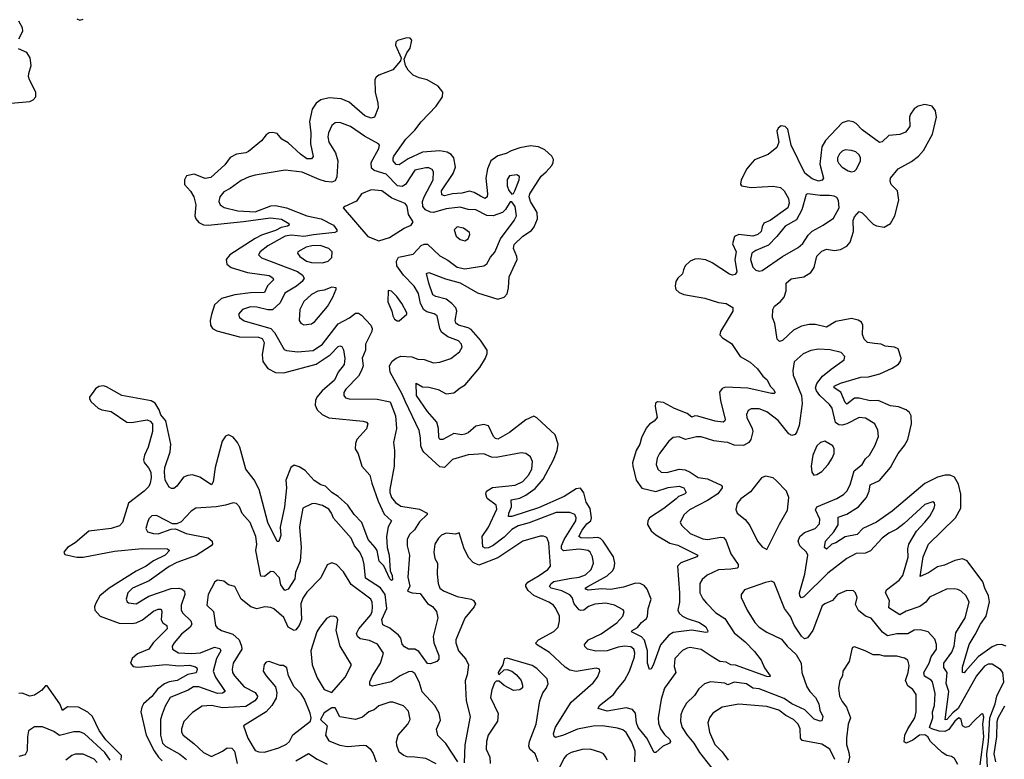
# Model space of a CAD drawing. Extents: x 1954678 to 2060275, y 904822 to 1016299.
# Tile 247 of 256: x 1979780 to 1986072, y 998231 to 1002958. Entities that reach past the tile are written whole.
import ezdxf

# ---------------------------------------------------------------- set-up
doc = ezdxf.new("R2010")
doc.units = 0

msp = doc.modelspace()

# ---------------------------------------------------------------- linework, layer by layer
at = {"layer": '0CON20XD'}
for points in [[(1979775.2, 1002835), (1979799.3, 1002885), (1979798, 1002905), (1979775, 1002947.8)], [(1980145, 1002964.3), (1980165, 1002953.8), (1980185, 1002961.5)], [(1984445, 1002029), (1984425.9, 1002005), (1984390, 1001935), (1984385.7, 1001905.7), (1984392.9, 1001895), (1984455, 1001886.4), (1984594.8, 1001894.8), (1984641.8, 1001885), (1984665.8, 1001865), (1984691.9, 1001815), (1984696.3, 1001785), (1984688.9, 1001755), (1984575.7, 1001674.3), (1984535, 1001657.5), (1984523.8, 1001635), (1984518.9, 1001605), (1984497.9, 1001585), (1984465, 1001575.2), (1984375, 1001584.7), (1984347.6, 1001572.4), (1984334.8, 1001525.2), (1984358.7, 1001475), (1984350.9, 1001425), (1984362.6, 1001347.4), (1984351.5, 1001328.5), (1984335, 1001324.1), (1984315, 1001331.3), (1984205, 1001403.2), (1984165, 1001422.1), (1984115, 1001429.3), (1984095, 1001427.6), (1984065.3, 1001414.7), (1984032.9, 1001385), (1984021.8, 1001358.2), (1984015, 1001333.6), (1983985, 1001305.6), (1983973.8, 1001285), (1983968.8, 1001255), (1983973.2, 1001233.2), (1983994.1, 1001214.1), (1984025, 1001201.1), (1984158.1, 1001178.1), (1984245, 1001151.1), (1984295, 1001143.1), (1984338.2, 1001118.2), (1984336.4, 1001095), (1984257.5, 1000965), (1984254.6, 1000944.6), (1984271.4, 1000925), (1984328, 1000888), (1984384.3, 1000804.3), (1984448, 1000768), (1984495.7, 1000725.7), (1984528.8, 1000678.8), (1984555.8, 1000655.8), (1984576, 1000615), (1984597.2, 1000595), (1984607.3, 1000575), (1984601.7, 1000568.3), (1984585, 1000569.3), (1984432.9, 1000602.9), (1984290, 1000610), (1984268.8, 1000601.2), (1984252.5, 1000577.5), (1984258.8, 1000521.2), (1984287.2, 1000405), (1984286.5, 1000393.5), (1984275, 1000384.7), (1984225, 1000391.1), (1984113.9, 1000423.9), (1984095, 1000425.3), (1984075, 1000416.6), (1984045, 1000441.4), (1983963.9, 1000473.9), (1983895, 1000512.2), (1983855, 1000516.2), (1983842.9, 1000507.1), (1983840, 1000485), (1983852.7, 1000415), (1983835, 1000392.3), (1983805, 1000373.5), (1983782.4, 1000347.6), (1983753.8, 1000286.2), (1983742.1, 1000245), (1983718.7, 1000205), (1983695.3, 1000125), (1983697.5, 1000105), (1983720, 1000015), (1983755, 999964.1), (1983845, 999941.8), (1983925, 999968.9), (1983995, 999975.9), (1984025, 999965.4), (1984038.9, 999935), (1984028.1, 999925), (1983990, 999910), (1983974.8, 999895.2), (1983895.8, 999834.2), (1983805.4, 999775), (1983794, 999755), (1983792.6, 999732.6), (1983815, 999690.5), (1983844.5, 999665), (1983935, 999612.2), (1983985, 999599), (1984114.4, 999535), (1984107.1, 999525), (1984004, 999486), (1983983.9, 999465), (1983996, 999295), (1983996.2, 999235), (1983986.1, 999185), (1983994.6, 999165), (1984016.5, 999145), (1984045, 999130), (1984124.7, 999104.7), (1984165, 999077.1), (1984177.5, 999052.5), (1984175.7, 999044.3), (1984165, 999040.6), (1984075, 999057.2), (1983955, 999040.7), (1983927.9, 999025), (1983875, 998963.1), (1983827.3, 998832.7), (1983815, 998810), (1983805, 998803.8), (1983791.3, 998845), (1983792.6, 998925), (1983772.7, 998992.7), (1983754.1, 999014.1), (1983689.4, 999045), (1983694.4, 999055), (1983727.4, 999072.6), (1983753.9, 999106.1), (1983785, 999131.3), (1983791.8, 999145), (1983796.4, 999195), (1983815.2, 999255), (1983788.8, 999318.8), (1983771, 999341), (1983745, 999353.9), (1983715, 999356.6), (1983638.4, 999331.6), (1983555, 999316.2), (1983500.5, 999319.5), (1983412.2, 999312.2), (1983397.3, 999317.3), (1983394.3, 999325), (1983410, 999335), (1983535, 999402.8), (1983569, 999435), (1983579.8, 999455), (1983583.5, 999485), (1983574.8, 999525), (1983507.6, 999625), (1983491.6, 999641.6), (1983475, 999648.7), (1983415, 999643.6), (1983366.9, 999646.9), (1983353.3, 999655), (1983373.7, 999695), (1983404.6, 999735.4), (1983429, 999755), (1983434.2, 999775), (1983425, 999833.1), (1983400.2, 999875), (1983385, 999933.3), (1983363.8, 999963.8), (1983335, 999959.6), (1983259, 999911), (1983095, 999837), (1982925, 999783.4), (1982903.1, 999783.1), (1982905.9, 999805), (1982923, 999845), (1982920.2, 999889.8), (1982975, 999900.2), (1983015, 999918.4), (1983075, 999961.4), (1983125, 1000020.3), (1983191.1, 1000145), (1983215.5, 1000205), (1983221.8, 1000245), (1983200.9, 1000305), (1983085, 1000414.2), (1983065, 1000422.9), (1983015, 1000401.1), (1982910.5, 1000319.5), (1982835, 1000277.2), (1982821.2, 1000281.2), (1982808.4, 1000295), (1982775, 1000362.2), (1982745, 1000371.6), (1982695, 1000359.5), (1982645, 1000317.8), (1982625, 1000308.2), (1982605, 1000305.3), (1982555, 1000312.3), (1982485, 1000274.6), (1982465, 1000274.6), (1982457.4, 1000287.4), (1982456.7, 1000345), (1982445, 1000386.5), (1982385, 1000454.7), (1982316.2, 1000555), (1982312.9, 1000635), (1982355, 1000611.5), (1982395, 1000609.1), (1982455, 1000594.5), (1982506.2, 1000566.2), (1982555, 1000573.1), (1982594.1, 1000605.9), (1982626.2, 1000623.8), (1982720.4, 1000735), (1982757.7, 1000795), (1982768, 1000825), (1982767.8, 1000845), (1982725, 1000910.4), (1982665, 1000978), (1982645, 1000989), (1982584.8, 1001004.8), (1982567.8, 1001017.8), (1982562.5, 1001035), (1982573.8, 1001095), (1982566.3, 1001116.3), (1982541.6, 1001145), (1982505, 1001171.7), (1982438.5, 1001188.5), (1982420.1, 1001200.1), (1982393.5, 1001275), (1982380, 1001335), (1982395, 1001341.1), (1982501.3, 1001301.3), (1982595.5, 1001275.5), (1982705, 1001212.9), (1982835, 1001172.5), (1982875, 1001184.4), (1982894.4, 1001205), (1982904.4, 1001245), (1982907.5, 1001315), (1982958.2, 1001425), (1982956.7, 1001445), (1982936.2, 1001495), (1982939, 1001521), (1982995.1, 1001574.9), (1983049.6, 1001610.4), (1983068.2, 1001635), (1983090, 1001685), (1983087.8, 1001725), (1983043.5, 1001795), (1983036.7, 1001825), (1983039.1, 1001845), (1983111.5, 1001958.5), (1983145.3, 1001985), (1983179.6, 1002025), (1983189.6, 1002045), (1983191.1, 1002065), (1983180, 1002085), (1983135, 1002126.1), (1983094.7, 1002144.7), (1983045, 1002152.5), (1982975, 1002139.6), (1982919.9, 1002120.1), (1982888.1, 1002101.9), (1982835, 1002087.4), (1982790, 1002055), (1982768.9, 1002005), (1982758.1, 1001945), (1982770, 1001845), (1982766.7, 1001825), (1982755, 1001814.5), (1982725, 1001830.3), (1982685, 1001853.2), (1982655, 1001861.7), (1982605, 1001848.1), (1982545, 1001844.8), (1982495, 1001832.8), (1982477.9, 1001837.9), (1982476.2, 1001865), (1982551, 1001975), (1982564.8, 1002015), (1982553.3, 1002075), (1982536.2, 1002096.2), (1982511.2, 1002111.2), (1982465, 1002119.2), (1982355, 1002111), (1982262, 1002068), (1982205, 1002030.5), (1982185, 1002033.3), (1982167.1, 1002055), (1982165.6, 1002075), (1982171.2, 1002085), (1982247.3, 1002195), (1982305, 1002251.1), (1982345.8, 1002305), (1982440.6, 1002405), (1982481.8, 1002465), (1982483.5, 1002495), (1982455, 1002533.1), (1982384.4, 1002574.4), (1982332.7, 1002587.3), (1982293.6, 1002603.6), (1982261.8, 1002635), (1982245.5, 1002665), (1982236, 1002705), (1982254.3, 1002745.7), (1982276, 1002775), (1982286.1, 1002826.1), (1982275, 1002840), (1982255, 1002842), (1982195, 1002825.5), (1982184.5, 1002815), (1982180.5, 1002795), (1982216.7, 1002715), (1982212.9, 1002695), (1982165, 1002636.9), (1982075, 1002603.1), (1982058.9, 1002591.1), (1982050, 1002575), (1982051.6, 1002495), (1982069.3, 1002425), (1982070.9, 1002395), (1982047.5, 1002335), (1982025, 1002327.5), (1981985, 1002343.9), (1981885, 1002430.2), (1981835, 1002451.4), (1981757.5, 1002457.5), (1981704.8, 1002445.2), (1981674.5, 1002425), (1981648.5, 1002385), (1981632.4, 1002307.6), (1981640.2, 1002235), (1981637.6, 1002165), (1981655.6, 1002084.4), (1981645, 1002069.1), (1981615, 1002069.6), (1981575, 1002097.5), (1981495, 1002170.8), (1981456.2, 1002195), (1981425, 1002230), (1981395, 1002237.8), (1981375, 1002235.7), (1981355, 1002221.2), (1981325.5, 1002184.5), (1981242.5, 1002115), (1981225, 1002106.5), (1981165, 1002098.8), (1981125, 1002077.7), (1981090, 1002030), (1981001.1, 1001948.9), (1980965, 1001942.1), (1980895, 1001971.5), (1980845, 1001960.5), (1980832.3, 1001935), (1980832.7, 1001905), (1980871.2, 1001861.2), (1980892.5, 1001825), (1980906.1, 1001775), (1980899.7, 1001705), (1980906, 1001685), (1980925, 1001662.2), (1980955, 1001647.8), (1980985, 1001644), (1981211.1, 1001668.9), (1981382.5, 1001692.5), (1981453.4, 1001683.4), (1981500.9, 1001655), (1981502.5, 1001645), (1981491.4, 1001638.6), (1981451, 1001629), (1981415, 1001610.5), (1981325, 1001581.2), (1981285, 1001560.2), (1981122.3, 1001455), (1981100.4, 1001425), (1981102.7, 1001395), (1981130.6, 1001375), (1981235, 1001341.2), (1981375, 1001322.2), (1981398.4, 1001308.4), (1981402.9, 1001295), (1981363.9, 1001256.1), (1981343.8, 1001215), (1981255, 1001212.9), (1981155, 1001199.5), (1981070, 1001175), (1981025.3, 1001135), (1981005, 1001073.8), (1980997.8, 1001035), (1980999.7, 1001005), (1981012.3, 1000985), (1981039.6, 1000969.6), (1981185, 1000930), (1981305, 1000928.5), (1981329.6, 1000919.6), (1981342, 1000895), (1981329.2, 1000815), (1981333.6, 1000773.6), (1981365, 1000728.4), (1981415, 1000703.2), (1981468.8, 1000701.2), (1981675, 1000757.2), (1981763.2, 1000815), (1981815, 1000868.5), (1981825, 1000874.3), (1981839.1, 1000869.1), (1981848.8, 1000848.8), (1981858, 1000792), (1981852.5, 1000755), (1981815, 1000705.5), (1981792.7, 1000655), (1981712.2, 1000585), (1981678.6, 1000545), (1981670, 1000525), (1981669.2, 1000495), (1981681.6, 1000465), (1981713.7, 1000433.7), (1981755, 1000412.8), (1981975, 1000392.8), (1981996, 1000386), (1982005.6, 1000375), (1981996, 1000344), (1981934.2, 1000275), (1981925, 1000250), (1981924.5, 1000215), (1981942.9, 1000182.9), (1981966.5, 1000105), (1982017.6, 1000047.6), (1982029.7, 999995), (1982070.4, 999880.4), (1982108.1, 999798.1), (1982156.9, 999755), (1982133.6, 999716.4), (1982124.7, 999655), (1982127.5, 999585), (1982141.1, 999535), (1982148.5, 999435), (1982160.6, 999405), (1982162, 999378), (1982155, 999374.3), (1982145, 999383.5), (1982106.8, 999466.8), (1982078.1, 999498.1), (1982063.4, 999565), (1982052.5, 999585), (1982007.5, 999635), (1981966.8, 999745), (1981917.2, 999795), (1981877.2, 999855), (1981815, 999910), (1981773.8, 999935), (1981735, 999977.4), (1981705, 999985.9), (1981661.8, 1000011.8), (1981605, 1000076.4), (1981565, 1000101.1), (1981535, 1000110), (1981513.1, 1000095), (1981480.4, 1000015), (1981485.9, 999965), (1981472.1, 999845), (1981443.8, 999713.8), (1981447.8, 999662.2), (1981435, 999623.8), (1981425, 999622), (1981365.3, 999745), (1981309.7, 999955), (1981277.8, 1000017.8), (1981226, 1000085), (1981186, 1000226), (1981171.8, 1000255), (1981145, 1000290), (1981115, 1000303.8), (1981095, 1000296.7), (1981073.1, 1000265), (1981028.8, 1000095), (1981016.8, 1000003.2), (1981006.7, 999985), (1980931.4, 1000035), (1980885, 1000050), (1980855, 1000045.7), (1980826.8, 1000033.2), (1980785, 999976.2), (1980765, 999960.9), (1980750.8, 999960.8), (1980735, 999970.6), (1980710.4, 1000015), (1980704.7, 1000065), (1980708.2, 1000095), (1980741.3, 1000195), (1980745.3, 1000245), (1980714.4, 1000395), (1980682.9, 1000432.9), (1980671.1, 1000465), (1980645, 1000506.7)], [(1979725, 1002425.3), (1979845, 1002434.6), (1979865.8, 1002445), (1979882.9, 1002465), (1979882.7, 1002495), (1979842.8, 1002572.8), (1979837.1, 1002595), (1979837.4, 1002615), (1979854, 1002665), (1979847.6, 1002715), (1979825, 1002749.1), (1979772.2, 1002772.2)], [(1986083.2, 998953.2), (1986055, 998964.1), (1986025, 998963.2), (1985995, 998950), (1985904.1, 998885.9), (1985825, 998794.5), (1985815, 998784.4), (1985805, 998786.2), (1985805, 998820), (1985848.1, 998965), (1985885, 999028.6), (1985920.3, 999095), (1985955.7, 999145), (1985976.8, 999236.8), (1985970.8, 999275), (1985946.6, 999325), (1985935.2, 999365), (1985835, 999499.2), (1985805, 999511.5), (1985755, 999502.5), (1985689.1, 999470.9), (1985645, 999461.4), (1985588, 999422), (1985535, 999400), (1985553.6, 999525), (1985586.8, 999605), (1985759.6, 999775), (1985794, 999835), (1985794.8, 999924.8), (1985779.2, 999989.2), (1985752.9, 1000035), (1985726.6, 1000046.6), (1985695, 1000047.2), (1985645.7, 1000035), (1985565, 999993.9), (1985355, 999816.6), (1985255, 999745.9), (1985167.9, 999705), (1985132.1, 999667.9), (1985055, 999653.2), (1984996, 999614), (1984970, 999605), (1984935, 999574.5), (1984923.2, 999585), (1984929.1, 999625), (1984982.5, 999685), (1985009.8, 999730.2), (1985011, 999779), (1985065, 999796.6), (1985141.1, 999845), (1985192.4, 999905), (1985208.4, 999945), (1985215.3, 999984.7), (1985275, 1000013.8), (1985343.9, 1000095), (1985362.4, 1000127.6), (1985394, 1000186), (1985435, 1000235.6), (1985455, 1000273.8), (1985479.1, 1000375), (1985476.4, 1000425), (1985466.8, 1000446.8), (1985445, 1000463.5), (1985395, 1000483.5), (1985345, 1000490.7), (1985265, 1000523.7), (1985215, 1000521.9), (1985145, 1000538.6), (1985115, 1000539), (1985065, 1000501.1), (1985055, 1000510.6), (1985026.6, 1000576.6), (1984984.4, 1000605), (1984985.8, 1000615), (1985025.6, 1000634.4), (1985155, 1000673.2), (1985205, 1000676.3), (1985275.8, 1000695), (1985355, 1000731.2), (1985395, 1000757.1), (1985407.8, 1000775), (1985412.2, 1000795), (1985392.9, 1000855), (1985371.2, 1000865), (1985311.7, 1000871.7), (1985284.2, 1000885), (1985242, 1000888), (1985197.5, 1000895), (1985176.7, 1000915), (1985166.7, 1000945), (1985168.1, 1001005), (1985160, 1001025), (1985138.5, 1001038.5), (1985095, 1001047.9), (1984995, 1001028.5), (1984935, 1000992.4), (1984865, 1001010.3), (1984825, 1001010.6), (1984775, 1000998.4), (1984725, 1000973.9), (1984655, 1000906.8), (1984635, 1000901.4), (1984621.2, 1000915), (1984605.2, 1001015.2), (1984591.1, 1001055), (1984592.7, 1001105), (1984603.3, 1001126.7), (1984640, 1001155), (1984664.7, 1001185.3), (1984677.8, 1001225), (1984678.5, 1001275), (1984708.9, 1001301.1), (1984790, 1001315), (1984835, 1001341.9), (1984856.4, 1001375), (1984873.9, 1001446.1), (1984905, 1001478.8), (1984935, 1001490.4), (1984987.2, 1001482.8), (1985025, 1001488.5), (1985065, 1001509.5), (1985087.9, 1001535), (1985108.8, 1001605), (1985105.2, 1001675), (1985115, 1001696.9), (1985145, 1001731.1), (1985164.5, 1001724.5), (1985235, 1001650.4), (1985255, 1001640.4), (1985305, 1001632.9), (1985345.5, 1001655), (1985372.1, 1001705), (1985398.8, 1001805), (1985390, 1001865), (1985348.2, 1001905), (1985341.8, 1001925), (1985345.6, 1001945), (1985394.4, 1002005), (1985479.3, 1002050.7), (1985524.2, 1002085), (1985555, 1002122), (1985613.6, 1002226.4), (1985638.1, 1002335), (1985631.9, 1002375), (1985610, 1002405), (1985565, 1002416.8), (1985520.6, 1002405), (1985495, 1002388.2), (1985471.6, 1002355), (1985465.4, 1002335), (1985467.5, 1002275), (1985441.1, 1002238.9), (1985405.3, 1002224.7), (1985335, 1002217.8), (1985292.3, 1002177.8), (1985275, 1002173.2), (1985163.7, 1002253.7), (1985125, 1002293.5), (1985105.3, 1002305.3), (1985075, 1002311.8), (1985035, 1002299.1), (1984928.4, 1002185), (1984906.2, 1002145), (1984893.9, 1002035), (1984917.3, 1001945), (1984908.8, 1001931.2), (1984885, 1001926.6), (1984845, 1001939.8), (1984796.7, 1001976.7), (1984709.3, 1002155), (1984688.2, 1002258.2), (1984671.2, 1002275), (1984645, 1002278.8), (1984626.9, 1002265), (1984618.2, 1002245), (1984630.3, 1002175), (1984618.5, 1002141.5), (1984563.6, 1002096.4), (1984475, 1002062.7), (1984445, 1002029)], [(1985966.6, 998136.6), (1985959.4, 998265), (1985972, 998345), (1985980.5, 998495), (1986013.5, 998585), (1986025, 998634.6), (1986069.3, 998725), (1986063.2, 998785), (1986048.1, 998805), (1985995, 998838.2), (1985967.9, 998837.9), (1985945, 998825.9), (1985895, 998764.7), (1985776.9, 998555), (1985742.5, 998527.5), (1985705, 998485.8), (1985695, 998483.8), (1985717.5, 998665), (1985700, 998715), (1985705.8, 998785), (1985685, 998818), (1985685.9, 998845), (1985736.9, 998915), (1985751.9, 998955), (1985761.7, 999038.3), (1985821.5, 999135), (1985846.4, 999235), (1985827.8, 999275), (1985795.7, 999305), (1985775, 999315.6), (1985755, 999320.6), (1985702.2, 999317.8), (1985595, 999266.4), (1985570, 999235), (1985531.9, 999208.1), (1985445, 999177.1), (1985405, 999154.5), (1985335, 999200), (1985337.5, 999245), (1985312.2, 999295), (1985318.2, 999315), (1985399.5, 999375), (1985422.9, 999405), (1985457, 999523), (1985454.7, 999575), (1985462, 999605), (1985510.5, 999689.5), (1985564.6, 999745.4), (1985596.2, 999783.8), (1985624.2, 999835), (1985628, 999855), (1985625, 999870), (1985615, 999876), (1985565, 999859.4), (1985431.6, 999738.4), (1985385, 999702.1), (1985333.8, 999676.2), (1985291.9, 999645), (1985217.6, 999562.4), (1985185, 999548.8), (1985125, 999546.7), (1985065, 999513.8), (1984945, 999421.3), (1984790.7, 999269.3), (1984775, 999263.3), (1984764.8, 999275), (1984762.7, 999295), (1984798.2, 999415), (1984815.4, 999535), (1984807.5, 999555), (1984765, 999595.8), (1984754.1, 999625), (1984766.2, 999655), (1984795, 999680.4), (1984863.7, 999706.3), (1984891.8, 999735), (1984893.1, 999765), (1984865.5, 999825), (1984874.4, 999845), (1985002.4, 999897.6), (1985045, 999922.9), (1985065.7, 999944.3), (1985086.9, 999985), (1985113.1, 1000075), (1985163.3, 1000115), (1985185, 1000151.9), (1985210.5, 1000175), (1985244.5, 1000235), (1985267.5, 1000295), (1985263.1, 1000335), (1985245, 1000374), (1985185, 1000410.9), (1985145, 1000415.4), (1985065, 1000375.8), (1985035, 1000367), (1985015, 1000368.4), (1984993, 1000383), (1984971.8, 1000475), (1984955, 1000497.8), (1984892.2, 1000555), (1984871.5, 1000585), (1984866.2, 1000605), (1984875, 1000632.5), (1984910.9, 1000679.1), (1984965.7, 1000725), (1985048.8, 1000785), (1985053.8, 1000805), (1985030.3, 1000830.3), (1984958.3, 1000848.3), (1984885, 1000853.1), (1984835.6, 1000844.4), (1984787, 1000823), (1984729.7, 1000770.3), (1984721.5, 1000715), (1984723.6, 1000685), (1984775.5, 1000555), (1984780, 1000505), (1984760.8, 1000365), (1984746.8, 1000323.2), (1984735, 1000307.5), (1984715, 1000300), (1984695, 1000310), (1984626.8, 1000396.8), (1984555, 1000452.2), (1984505, 1000470.9), (1984455, 1000470.6), (1984435, 1000460), (1984424.4, 1000435), (1984426.7, 1000415), (1984460.9, 1000345), (1984464.5, 1000325), (1984452.7, 1000275), (1984440, 1000255), (1984405, 1000235.8), (1984345, 1000238), (1984305.2, 1000255.2), (1984282.2, 1000257.8), (1984215, 1000265.5), (1984135, 1000291.2), (1984105, 1000290.9), (1984035, 1000274.4), (1983995, 1000292.2), (1983955, 1000286.7), (1983928.1, 1000265), (1983868.2, 1000185), (1983854.5, 1000155), (1983847.5, 1000115), (1983856.9, 1000085), (1983880, 1000065), (1983915, 1000064.7), (1983995, 1000084.7), (1984031.6, 1000081.6), (1984065, 1000066.9), (1984115, 1000031.2), (1984175, 1000022.9), (1984263.5, 999983.5), (1984270, 999975), (1984268.1, 999965), (1984241.4, 999928.6), (1984175, 999885.9), (1984059.4, 999825), (1984025, 999792.9), (1984001.4, 999745), (1984010.8, 999725), (1984064.4, 999675), (1984145, 999639.7), (1984175, 999636.7), (1984261.4, 999651.4), (1984277.6, 999647.6), (1984292.2, 999632.2), (1984323.8, 999545), (1984370.9, 999475), (1984371.6, 999458.4), (1984365, 999452), (1984325, 999445.3), (1984245, 999441.5), (1984172.9, 999407.1), (1984140.5, 999379.5), (1984126.5, 999355), (1984126.7, 999295), (1984145, 999255.8), (1984168.4, 999228.4), (1984228, 999168), (1984285, 999130.9), (1984345, 999039.1), (1984415, 998982.7), (1984475, 998920.5), (1984518.2, 998865), (1984538.9, 998815), (1984576.1, 998763.9), (1984573, 998757), (1984555, 998760), (1984355, 998832.5), (1984325, 998835.3), (1984295, 998850.7), (1984255, 998856.8), (1984199.2, 998889.2), (1984135, 998931.8), (1984065, 998945.5), (1984045, 998942.2), (1984015, 998925.6), (1983967.5, 998875), (1983962.9, 998825), (1983973.8, 998785), (1983900.7, 998685), (1983879.7, 998615), (1983859.6, 998495), (1983862.3, 998462.3), (1983874.5, 998425), (1983899.8, 998389.8), (1983935, 998357.5), (1983938.6, 998345), (1983933.3, 998335), (1983887.4, 998312.6), (1983845, 998274), (1983834.5, 998274.5), (1983788.1, 998365), (1983732.6, 998435), (1983722.3, 998465), (1983715.6, 998525), (1983695, 998548.8), (1983655, 998559.7), (1983535, 998538.8), (1983477.5, 998555), (1983485.5, 998575), (1983574.3, 998645.7), (1983599.2, 998680.8), (1983645.9, 998735), (1983675.8, 998795), (1983708.4, 998885), (1983710.6, 998910.6), (1983704.5, 998935), (1983685, 998949.3), (1983645, 998953.2), (1983605, 998946.7), (1983535, 998923.6), (1983462.2, 998922.2), (1983409.2, 998935), (1983391.1, 998951.1), (1983389.4, 998965), (1983415.9, 998994.1), (1983495, 999032.1), (1983595, 999103.1), (1983634.3, 999145), (1983643.8, 999175), (1983636.9, 999186.9), (1983581.2, 999215), (1983525, 999228.2), (1983455, 999223.2), (1983415, 999207.8), (1983385, 999184.2), (1983365, 999181.8), (1983355, 999186.9), (1983322.6, 999225), (1983311.2, 999265), (1983295, 999282.9), (1983245, 999306.9), (1983177.1, 999325), (1983166.4, 999335), (1983176.6, 999355), (1983192.9, 999367.1), (1983292.9, 999387.1), (1983355.5, 999394.5), (1983395, 999409.4), (1983432.9, 999445), (1983447.7, 999485), (1983441.2, 999525), (1983425.5, 999555), (1983412.5, 999565), (1983355, 999574.8), (1983255, 999564.3), (1983242.1, 999575), (1983242.2, 999595), (1983259.5, 999635), (1983332.9, 999755), (1983336.9, 999775), (1983327.1, 999795), (1983295, 999807.3), (1983207.3, 999807.2), (1983035, 999743), (1982965, 999723.3), (1982925, 999699.3), (1982875, 999650.7), (1982805, 999597.9), (1982775, 999582.2), (1982755, 999579.3), (1982739.6, 999589.6), (1982736.4, 999655), (1982776.1, 999715), (1982829.8, 999830.3), (1982824.6, 999855), (1982768.3, 999898.3), (1982759.1, 999925), (1982762.2, 999945), (1982802, 999968), (1982946.6, 999983.4), (1982995, 1000006.8), (1983032.1, 1000047.9), (1983052, 1000085), (1983056.2, 1000135), (1983043.8, 1000163.8), (1983015, 1000184.3), (1982985, 1000188.9), (1982825, 1000158.9), (1982795, 1000162.1), (1982745, 1000183.8), (1982645, 1000177.5), (1982545, 1000147.9), (1982495, 1000096.9), (1982465, 1000099.1), (1982362.9, 1000192.9), (1982351, 1000211), (1982342.5, 1000235), (1982341.2, 1000285), (1982332.2, 1000332.2), (1982245.3, 1000515), (1982224.7, 1000565), (1982146.9, 1000705), (1982144.2, 1000745.8), (1982159.5, 1000775), (1982185, 1000795.4), (1982215, 1000807.1), (1982285, 1000802.5), (1982325, 1000789.2), (1982365, 1000786.2), (1982424.4, 1000765.6), (1982465, 1000769.5), (1982535, 1000793.1), (1982591.4, 1000835), (1982606.7, 1000865), (1982603.1, 1000885), (1982584.3, 1000905), (1982515, 1000930.7), (1982475, 1000960), (1982463.8, 1000985), (1982448.2, 1001065), (1982428, 1001078), (1982380.8, 1001090.8), (1982363.6, 1001103.6), (1982340.4, 1001145), (1982327.9, 1001207.9), (1982300.8, 1001255), (1982233.4, 1001325), (1982189.7, 1001385), (1982188.2, 1001415), (1982200.3, 1001439.7), (1982295, 1001459.6), (1982321.4, 1001488.6), (1982345, 1001515.5), (1982365, 1001523.8), (1982385, 1001523.9), (1982465, 1001449.2), (1982515, 1001421.1), (1982575, 1001375.9), (1982625, 1001366.5), (1982745, 1001383.9), (1982765, 1001396.5), (1982789.6, 1001440.4), (1982817, 1001473), (1982851.8, 1001558.2), (1982939.1, 1001675), (1982953.8, 1001705), (1982945.5, 1001765), (1982925, 1001793.3), (1982915, 1001793.3), (1982884.5, 1001745), (1982865, 1001725.5), (1982804.8, 1001705.3), (1982765, 1001706.5), (1982695, 1001742.5), (1982645, 1001745.5), (1982595, 1001760.3), (1982505, 1001749.5), (1982425, 1001725.2), (1982405, 1001727), (1982372.2, 1001742.2), (1982356.4, 1001765), (1982354.1, 1001795), (1982364.3, 1001825), (1982422.7, 1001935), (1982423.5, 1001985), (1982415, 1002000.6), (1982395, 1002010.4), (1982375, 1002011.8), (1982305, 1001995.8), (1982245, 1001903.6), (1982225, 1001891), (1982195, 1001895.8), (1982121.3, 1001971.3), (1982044.3, 1001994.3), (1982028.1, 1002008.1), (1982026.8, 1002045), (1982075.7, 1002135), (1982078.8, 1002155), (1982073.3, 1002165), (1981982.9, 1002212.9), (1981895, 1002276.2), (1981825, 1002300.5), (1981795, 1002298.6), (1981775, 1002282.5), (1981753.8, 1002235), (1981748.9, 1002208.9), (1981754.7, 1002175), (1981797.2, 1002107.2), (1981813.1, 1002055), (1981807, 1001953), (1981795, 1001928.9), (1981775, 1001920), (1981735, 1001922.8), (1981693.6, 1001936.4)], [(1985095, 1001986.2), (1985115, 1001990), (1985128.3, 1002001.7), (1985152.9, 1002055), (1985152.9, 1002075), (1985144.2, 1002095), (1985122.7, 1002112.7), (1985095, 1002121.1), (1985055, 1002125.5), (1985035, 1002118.1), (1985018.6, 1002101.4), (1985005.6, 1002075), (1985006.7, 1002055), (1985015, 1002039.2), (1985035, 1002015.8), (1985075, 1001992), (1985095, 1001986.2)], [(1981693.6, 1001936.4), (1981585, 1001982.5), (1981476, 1001996), (1981285, 1001964), (1981246.2, 1001953.8), (1981195, 1001930), (1981125, 1001878.2), (1981085, 1001856.7), (1981060, 1001825), (1981052.5, 1001795), (1981062, 1001775), (1981087, 1001757), (1981175, 1001735.8), (1981285, 1001730.8), (1981385, 1001767.5), (1981415, 1001770), (1981485, 1001755.3), (1981615, 1001704.8), (1981705.5, 1001685.5), (1981784.5, 1001645), (1981805.6, 1001615), (1981806.9, 1001603.1), (1981793.1, 1001596.9), (1981656.7, 1001583.3), (1981595, 1001572.4), (1981515, 1001580.9), (1981475.9, 1001574.1), (1981365, 1001512.5), (1981316.7, 1001475), (1981307.1, 1001455), (1981325.8, 1001435), (1981555, 1001349.4), (1981587.8, 1001325), (1981597.5, 1001305), (1981585.5, 1001285), (1981549.2, 1001255), (1981475, 1001210), (1981445, 1001147.8), (1981395.8, 1001104.2), (1981365, 1001102.5), (1981295, 1001120.9), (1981255, 1001123.3), (1981204.3, 1001105), (1981178, 1001075), (1981185, 1001053.8), (1981215, 1001033.3), (1981385, 1000984.2), (1981408.5, 1000958.5), (1981470.7, 1000850.7), (1981485, 1000842.9), (1981555, 1000836.1), (1981655, 1000843.2), (1981714.6, 1000885), (1981815, 1001014.6), (1981888, 1001052), (1981925, 1001082.9), (1981945, 1001081.3), (1981965, 1001068.8), (1982023.1, 1001005), (1982031.5, 1000985), (1982030.8, 1000965), (1981989.6, 1000885), (1981988.9, 1000845), (1981968.8, 1000795), (1981974, 1000745), (1981964.6, 1000715), (1981945, 1000678.8), (1981863.9, 1000596.1), (1981851.9, 1000575), (1981850.8, 1000555), (1981861.5, 1000541.5), (1981884.6, 1000534.6), (1982065, 1000531.8), (1982147.5, 1000515), (1982181.5, 1000425), (1982187.5, 1000345), (1982168.9, 1000255), (1982175.6, 1000205), (1982173.6, 1000105), (1982144.7, 999955), (1982144.7, 999935), (1982155.9, 999905), (1982181.3, 999871.3), (1982215, 999849.5), (1982335, 999828.8), (1982384.3, 999804.3), (1982384.4, 999795), (1982335, 999748.5), (1982302.3, 999697.7), (1982271.9, 999668.1), (1982255.5, 999635), (1982256.2, 999595), (1982271.1, 999535), (1982261.1, 999395), (1982273.6, 999336.4), (1982258.8, 999305), (1982287.5, 999295), (1982340, 999290), (1982385, 999226), (1982417.8, 999207.8), (1982444.4, 999175), (1982451.8, 999135), (1982422.6, 999015), (1982427.3, 998975), (1982458, 998895), (1982458.2, 998871.8), (1982445, 998856.2), (1982405, 998841.2), (1982385, 998842.2), (1982329.6, 998919.6), (1982305, 998934.4), (1982264.1, 998934.1), (1982240, 998950), (1982225, 998966.9), (1982214.9, 999005), (1982200, 999025), (1982145, 999069.2), (1982100.4, 999090.4), (1982094.5, 999125), (1982126.1, 999195), (1982116.3, 999285), (1982085, 999326.8), (1981989.1, 999389.1), (1981981.9, 999475), (1981972.7, 999512.7), (1981953.1, 999555), (1981919.3, 999595), (1981897.3, 999645), (1981785, 999771.9), (1981773.4, 999803.4), (1981755, 999829.4), (1981715, 999852.7), (1981665, 999866.5), (1981646.3, 999863.7), (1981590, 999835), (1981575.5, 999755.5), (1981567.5, 999715), (1981578.1, 999585), (1981572.1, 999497.9), (1981542.5, 999425), (1981538, 999385), (1981495, 999318.6), (1981475, 999310), (1981448.5, 999345), (1981439.7, 999389.7), (1981405, 999429.5), (1981385, 999430.9), (1981345, 999398.9), (1981321.1, 999401.1), (1981288.2, 999565), (1981296.1, 999606.1), (1981290, 999655), (1981252.2, 999745), (1981202.2, 999802.2), (1981185, 999843.8), (1981165.5, 999865.5), (1981145, 999870.8), (1981095, 999854.2), (1981035, 999844.4), (1980905, 999835.6), (1980875, 999815.8), (1980812.4, 999747.6), (1980785, 999735.6), (1980756.4, 999736.4), (1980716.4, 999756.4), (1980655, 999788.1), (1980625, 999786.9), (1980605, 999767.5), (1980596.5, 999745), (1980585.7, 999705), (1980596.2, 999685), (1980635, 999673.1), (1980665, 999672.3), (1980748.7, 999701.3), (1980775, 999704.4), (1980843.5, 999673.5), (1980985, 999646.9), (1981009.4, 999625), (1981011.1, 999605), (1981004.3, 999595), (1980906.7, 999533.3), (1980785, 999488.6), (1980735, 999464), (1980608.1, 999371.9), (1980501.9, 999325), (1980470, 999295), (1980461.1, 999255), (1980466.7, 999236.7), (1980475, 999230), (1980525, 999225.4), (1980605, 999273.8), (1980748.3, 999321.7), (1980796.7, 999325), (1980818.1, 999318.1), (1980832.5, 999305), (1980835.9, 999285), (1980812.8, 999215), (1980811.2, 999185), (1980822.7, 999165), (1980873.3, 999115), (1980880.5, 999095), (1980869.7, 999075), (1980815, 999030.8), (1980766.4, 998975), (1980754.4, 998955), (1980757.1, 998935), (1980795, 998912.2), (1980875, 998907.2), (1980935, 998910.7), (1981025, 998948.3), (1981059.6, 998939.6), (1981065.4, 998925), (1981038.4, 998875), (1981015.6, 998795), (1981030.5, 998755), (1981092.5, 998665), (1981075.7, 998654.3), (1981045, 998651.2), (1980925, 998694.2), (1980890.8, 998695), (1980857.4, 998672.6), (1980742.5, 998625), (1980708.8, 998571.2), (1980690.1, 998519.9), (1980679.6, 998485), (1980680.6, 998385), (1980693.3, 998335), (1980710.8, 998315), (1980803.5, 998263.5), (1980845, 998230)], [(1982925, 1001842.5), (1982935, 1001846.7), (1982945, 1001863.8), (1982972.7, 1001935), (1982974.2, 1001955), (1982957.3, 1001967.3), (1982910.7, 1001959.3), (1982894.4, 1001935.6), (1982894.4, 1001895), (1982905, 1001866.2), (1982925, 1001842.5)], [(1982075, 1001544), (1982143.8, 1001565), (1982237.5, 1001625), (1982280.8, 1001645), (1982294.4, 1001665), (1982263.8, 1001713.8), (1982255.2, 1001765.2), (1982243.4, 1001783.4), (1982157.9, 1001817.9), (1982095, 1001863.8), (1982025, 1001870.9), (1981965, 1001845.7), (1981931.9, 1001798.1), (1981857.5, 1001765), (1981847.5, 1001755), (1982005, 1001572.9), (1982075, 1001544)], [(1984505, 1001351.4), (1984525, 1001354.4), (1984654.2, 1001445), (1984755, 1001501.5), (1984785, 1001527.8), (1984819.3, 1001580.7), (1984843.8, 1001606.2), (1984915, 1001643.8), (1984981.2, 1001688.8), (1985016.9, 1001755), (1985012.6, 1001802.6), (1985000.9, 1001820.9), (1984985, 1001830.5), (1984955.3, 1001835.3), (1984895, 1001833.6), (1984815.6, 1001844.4), (1984805, 1001840), (1984777.2, 1001742.8), (1984745, 1001679.5), (1984672.3, 1001637.7), (1984618.8, 1001571.2), (1984565, 1001516.7), (1984485, 1001483.3), (1984459.4, 1001465), (1984450.9, 1001425), (1984465, 1001375.8), (1984485, 1001357.1), (1984505, 1001351.4)], [(1982625, 1001544), (1982645, 1001557.5), (1982656.7, 1001585), (1982655, 1001597.5), (1982616.7, 1001625), (1982575, 1001633.3), (1982556.1, 1001613.9), (1982569.4, 1001575), (1982595, 1001552.9), (1982625, 1001544)], [(1981715, 1001404.7), (1981751.2, 1001415), (1981775, 1001437.5), (1981777.1, 1001475), (1981755, 1001496.2), (1981700, 1001515), (1981646.6, 1001513.4), (1981610.8, 1001505), (1981557.5, 1001475), (1981555.7, 1001465), (1981571.1, 1001445), (1981613.1, 1001415), (1981645, 1001405.3), (1981715, 1001404.7)], [(1981595, 1001008.1), (1981645, 1001014.5), (1981665, 1001030), (1981746.5, 1001125), (1981780.8, 1001185), (1981803.3, 1001235), (1981802.5, 1001245), (1981775, 1001248.1), (1981725, 1001228.5), (1981685, 1001223.8), (1981645, 1001200.9), (1981595, 1001156.7), (1981571.2, 1001105), (1981566.9, 1001035), (1981577.4, 1001017.4), (1981595, 1001008.1)], [(1982192.7, 1001032.7), (1982205, 1001033.8), (1982253.3, 1001075), (1982253.8, 1001085), (1982221.9, 1001145), (1982189.1, 1001189.1), (1982155, 1001223.3), (1982135, 1001227.5), (1982132.5, 1001155), (1982158.6, 1001095), (1982164.5, 1001064.5), (1982175, 1001043.8), (1982192.7, 1001032.7)], [(1980645, 1000506.7), (1980620.9, 1000520.9), (1980432, 1000555), (1980335, 1000611.5), (1980315, 1000617.1), (1980285, 1000612.5), (1980265, 1000598.9), (1980226.9, 1000545), (1980225.3, 1000535), (1980236.1, 1000515), (1980282.2, 1000475), (1980305, 1000463.8), (1980365, 1000452.7), (1980465, 1000385.5), (1980495, 1000382.5), (1980595, 1000400.5), (1980613, 1000393), (1980627.8, 1000375), (1980627.7, 1000325), (1980601.7, 1000225), (1980577.1, 1000175), (1980570.7, 1000145), (1980575, 1000127.5), (1980603.6, 1000093.6), (1980617.7, 1000065), (1980620.6, 1000030.6), (1980614.8, 999995), (1980605, 999973.8), (1980575, 999943.9), (1980475, 999867.5), (1980436, 999745), (1980417.7, 999722.3), (1980365, 999705.2), (1980221.2, 999688.8), (1980135, 999613.6), (1980085.5, 999585), (1980062.7, 999555), (1980069.1, 999539.1), (1980145, 999523.2), (1980185, 999522.4), (1980385, 999561.6), (1980562.6, 999577.4), (1980725, 999575.9), (1980738.1, 999565), (1980710.4, 999535), (1980635, 999499.2), (1980588.2, 999465), (1980525, 999433.8), (1980352.2, 999325), (1980291.3, 999275), (1980264.6, 999225.4), (1980258.5, 999205), (1980260.9, 999185), (1980293.5, 999145), (1980415, 999101.4), (1980495, 999098.1), (1980525, 999102.8), (1980565, 999121.8), (1980635, 999178.4), (1980665, 999190.8), (1980685, 999189.4), (1980688.8, 999175), (1980683.2, 999123.2), (1980695, 999102.3), (1980720.9, 999085), (1980722.4, 999065), (1980633.5, 998975), (1980606, 998934), (1980532, 998905), (1980499.6, 998875), (1980487.8, 998845), (1980504.2, 998825), (1980535, 998819.7), (1980715, 998836.8), (1980795, 998828.5), (1980865, 998831.5), (1980902.7, 998822.7), (1980912.9, 998815), (1980914.7, 998805), (1980906.8, 998783.2), (1980855, 998773.5), (1980785.5, 998735), (1980734.6, 998725.4), (1980705, 998712.7), (1980660.9, 998679.1), (1980625, 998633.1), (1980571.8, 998585), (1980559.6, 998565), (1980554, 998535), (1980588.9, 998385), (1980639.5, 998285), (1980667, 998245), (1980691.4, 998221.4)], [(1984855, 1000047.5), (1984875, 1000051.2), (1984905, 1000071.2), (1984945.5, 1000114.5), (1984972.5, 1000155), (1984984.2, 1000185), (1984985.8, 1000215), (1984975.8, 1000235), (1984925, 1000264.2), (1984896.7, 1000255), (1984875, 1000233.8), (1984848.9, 1000175), (1984837.5, 1000105), (1984841.2, 1000065), (1984855, 1000047.5)], [(1984555, 999572.5), (1984635, 999734), (1984687, 999823), (1984695.6, 999905), (1984680.8, 999945), (1984615, 1000013.8), (1984595, 1000028.8), (1984545, 1000041.2), (1984520.5, 1000029.5), (1984449.2, 999940.8), (1984388.6, 999895), (1984364.3, 999865), (1984357.3, 999827.3), (1984365, 999803.8), (1984415, 999762.5), (1984445, 999726), (1984495, 999624), (1984525, 999588.8), (1984555, 999572.5)], [(1983711.4, 998215), (1983713, 998283), (1983691.4, 998341.4), (1983655, 998402.5), (1983635, 998418.5), (1983600.9, 998430.9), (1983505, 998444.7), (1983445, 998441.6), (1983345, 998423.2), (1983255, 998384.1), (1983205, 998370.8), (1983195, 998376.7), (1983191.8, 998395), (1983205, 998435.6), (1983304.6, 998595), (1983445, 998718.6), (1983472.9, 998755), (1983488, 998795), (1983485, 998806.2), (1983463, 998813), (1983335, 998791.4), (1983295, 998800), (1983265, 998820.4), (1983165, 998914.1), (1983082.9, 998965), (1983078.6, 998975), (1983094.3, 998995), (1983193.2, 999046.8), (1983221.9, 999075), (1983229.4, 999115), (1983228.5, 999145), (1983206.5, 999195), (1983191.1, 999215), (1983162.2, 999235), (1983065, 999278.1), (1983030, 999310), (1983015.2, 999335), (1983015, 999345.6), (1983027.2, 999362.8), (1983100.4, 999405), (1983155.6, 999445), (1983172.2, 999465), (1983162.1, 999615), (1983148.6, 999648.6), (1983126.9, 999656.9), (1983105, 999656.2), (1982995.8, 999625), (1982835, 999518.8), (1982715, 999471.6), (1982678.5, 999488.5), (1982649.3, 999519.3), (1982620, 999575), (1982588.3, 999678.3), (1982565, 999670), (1982505, 999675.8), (1982475, 999664.2), (1982455.7, 999645), (1982433.4, 999606.6), (1982426.7, 999555), (1982432.9, 999515), (1982450, 999485), (1982447.7, 999415), (1982453.4, 999355), (1982464.5, 999325), (1982487.6, 999307.6), (1982575, 999270.9), (1982665.3, 999255.3), (1982680, 999245), (1982691.9, 999225), (1982683.3, 999205), (1982625, 999132.9), (1982566.9, 998995), (1982567.5, 998975), (1982585, 998924), (1982631.9, 998871.9), (1982647.5, 998835), (1982639.3, 998770.7), (1982626.8, 998733.2), (1982633.5, 998603.5), (1982659.5, 998505), (1982623.8, 998323.8), (1982621.2, 998208.8)], [(1982580.9, 998215), (1982502.4, 998332.4), (1982452.8, 998382.8), (1982442.7, 998422.7), (1982469.1, 998480.9), (1982459.7, 998525), (1982432.5, 998575), (1982352, 998662), (1982333.2, 998725), (1982305, 998780), (1982285, 998791.9), (1982265, 998789.4), (1982210.8, 998765), (1982154.2, 998725), (1982035, 998697.8), (1982017.5, 998705), (1982018.2, 998725), (1982035.3, 998765), (1982086.2, 998845), (1982105, 998910), (1982066.5, 998966.5), (1982015, 998990), (1981955, 999001.8), (1981939.1, 999015), (1981933.3, 999035), (1981946.2, 999065), (1982022.9, 999155), (1982032.4, 999175), (1982035.3, 999204.7), (1982033.2, 999235), (1982022.9, 999255), (1981897.5, 999347.5), (1981849.3, 999429.3), (1981805, 999476.2), (1981775, 999486.2), (1981745, 999473.3), (1981705, 999390.8), (1981615, 999299.5), (1981589.6, 999260.4), (1981575.7, 999224.3), (1981581.2, 999125), (1981565, 999085.6), (1981545, 999058.1), (1981535, 999053.3), (1981494.8, 999074.8), (1981467.8, 999137.8), (1981405, 999192.1), (1981385, 999201.5), (1981345.5, 999205.5), (1981295, 999191.5), (1981256, 999205), (1981194.6, 999254.6), (1981155, 999336.2), (1981115, 999346.2), (1981085, 999368.8), (1981045, 999376.2), (1981026.7, 999365), (1980984.3, 999285), (1980976.7, 999216.7), (1981017.9, 999175), (1981031.9, 999085), (1981042, 999072), (1981068.8, 999055), (1981141.2, 999031.2), (1981183.4, 998993.4), (1981198.4, 998955), (1981199.7, 998935), (1981144.3, 998845.7), (1981138, 998808), (1981140.9, 998785), (1981151.8, 998765), (1981215, 998694), (1981285, 998657.4), (1981299.7, 998635), (1981297.3, 998622.7), (1981281.8, 998605), (1981225, 998567.5), (1981075, 998560.5), (1981005, 998574.7), (1980945, 998571.5), (1980885, 998529.5), (1980828.3, 998471.7), (1980813.6, 998425), (1980814.5, 998405), (1980824.4, 998385), (1980892.8, 998332.8), (1980955, 998273.6), (1981005, 998248.2), (1981075, 998282.5), (1981105, 998304.7), (1981135, 998302.1), (1981152.7, 998282.7), (1981170.2, 998205)], [(1985918.4, 998195), (1985941.4, 998375), (1985935.1, 998455), (1985940.9, 998500.9), (1985935, 998520.8), (1985925, 998520), (1985880.6, 998479.4), (1985845, 998440), (1985825, 998433.8), (1985804.2, 998445), (1985795.5, 998485.5), (1985782, 998495), (1985755, 998475.2), (1985718.2, 998421.8), (1985691.8, 998408.2), (1985655, 998411.7), (1985608.2, 998425), (1985593, 998435), (1985615.6, 998495), (1985614, 998535), (1985625.2, 998575), (1985630.5, 998650.5), (1985613.8, 998725), (1985605, 998737.3), (1985562.7, 998762.7), (1985556.9, 998785), (1985591.1, 998845), (1985604.1, 998885), (1985637.7, 998935), (1985639.2, 998965), (1985628.1, 998998.1), (1985585.3, 999045.3), (1985535, 999059.2), (1985495, 999055.3), (1985456.2, 999033.8), (1985385, 999033.4), (1985325, 999020), (1985294.3, 999044.3), (1985221.9, 999131.9), (1985185, 999144.7), (1985141.3, 999181.3), (1985120.6, 999220.6), (1985130.8, 999265), (1985121.2, 999295), (1985108.3, 999308.3), (1985065, 999308.8), (1985005, 999283.8), (1984974.2, 999245), (1984925, 999224.4), (1984908.6, 999211.4), (1984848.2, 999055), (1984815, 999006.9), (1984795, 999000.5), (1984775, 999017.1), (1984729.2, 999089.2), (1984705, 999144), (1984666.7, 999195), (1984601.7, 999361.7), (1984585, 999370), (1984545, 999361.9), (1984412.5, 999315), (1984391.4, 999285), (1984391.1, 999265), (1984427.8, 999185), (1984476.9, 999105), (1984505.8, 999075), (1984555, 999043.1), (1984649.1, 998999.1), (1984684.2, 998955), (1984740.9, 998900.9), (1984774.6, 998844.6), (1984778.2, 998785), (1984810.8, 998695), (1984828.5, 998665), (1984865.5, 998625), (1984887.1, 998585), (1984893.9, 998545), (1984913.2, 998505), (1984905, 998476), (1984895, 998474.2), (1984857.3, 998487.3), (1984797.1, 998547.1), (1984715, 998586.3), (1984665, 998618.5), (1984505, 998680.5), (1984464.8, 998684.8), (1984425, 998712.4), (1984345, 998724.7), (1984305, 998705.9), (1984285, 998718.4), (1984195, 998726.7), (1984156.3, 998713.7), (1984119.4, 998680.6), (1984091.2, 998638.8), (1984041.1, 998588.9), (1984014.6, 998545), (1984004.6, 998515), (1984003.5, 998473.5), (1984014, 998435), (1984044.7, 998385), (1984088.4, 998335), (1984125, 998275.4), (1984264.5, 998095)], [(1981775, 998657.5), (1981860.6, 998755), (1981900.8, 998835), (1981828.9, 998955), (1981803.4, 999053.4), (1981812, 999125), (1981805, 999138.8), (1981785, 999146.2), (1981765, 999144), (1981739.7, 999130.3), (1981695, 999073.8), (1981678.6, 999045), (1981641.2, 998925), (1981649.5, 998835), (1981680.9, 998750.9), (1981725, 998676.7), (1981775, 998657.5)], [(1985775, 998197.5), (1985753.1, 998235), (1985735, 998247.8), (1985705, 998254.4), (1985675.3, 998275.3), (1985600, 998345), (1985584.2, 998375), (1985565, 998387.8), (1985529.6, 998385), (1985487.5, 998352.5), (1985445, 998334.1), (1985433.1, 998343.1), (1985436.2, 998385), (1985455, 998425.6), (1985500.4, 998495), (1985509.4, 998535), (1985508.5, 998645), (1985487.3, 998677.3), (1985455, 998700.8), (1985440.6, 998735), (1985458.5, 998785), (1985465, 998830), (1985455, 998863.8), (1985435, 998876.5), (1985385, 998890.8), (1985305, 998889.3), (1985275, 998898.9), (1985235, 998897.5), (1985183.8, 998925), (1985115, 998950), (1985102.5, 998945), (1985096.7, 998935), (1985084.1, 998874.1), (1985080.6, 998855), (1985040, 998795), (1985037.5, 998765), (1985020, 998735), (1985011.9, 998685), (1985017.8, 998635), (1985035, 998600), (1985063.1, 998565), (1985090, 998495), (1985073.8, 998455), (1985063.8, 998365), (1985062.5, 998325), (1985079.4, 998275), (1985082.7, 998245), (1985075, 998207.5)], [(1981345, 998277.3), (1981365, 998283.5), (1981436.4, 998303.6), (1981485, 998327.5), (1981503.5, 998345), (1981525, 998387.3), (1981637.5, 998475), (1981642.5, 998495), (1981636.7, 998525), (1981600, 998615), (1981578.8, 998648.8), (1981534.2, 998695), (1981497.1, 998765), (1981487.5, 998815), (1981465, 998830), (1981445, 998830.8), (1981375, 998856.2), (1981355, 998851.2), (1981343, 998837), (1981335.8, 998795), (1981354.3, 998765), (1981415.6, 998695), (1981423.1, 998655), (1981418.8, 998621.2), (1981390.4, 998575), (1981355, 998533.2), (1981211.2, 998445), (1981238.2, 998365), (1981285, 998287.5), (1981308.2, 998278.2), (1981345, 998277.3)], [(1983092.5, 998215), (1983074.3, 998265), (1983040.6, 998295), (1983033.5, 998315), (1983037.5, 998345), (1983080, 998455), (1983103.8, 998605), (1983123.3, 998655), (1983145, 998683.3), (1983156.8, 998713.2), (1983150, 998745), (1983085, 998811.4), (1983055, 998829.5), (1982895, 998876.2), (1982877, 998873), (1982867.5, 998835), (1982837.5, 998785), (1982840, 998775), (1982845, 998772.5), (1982877, 998803), (1982895, 998803.8), (1982925, 998794), (1982955, 998770), (1982984.2, 998735), (1982994, 998705), (1982993.3, 998686.7), (1982975, 998673.8), (1982935, 998671.4), (1982875, 998702), (1982845, 998730), (1982825, 998730), (1982815, 998720), (1982796.2, 998675), (1982788, 998625), (1982837.3, 998522.7), (1982833.1, 998475), (1982774.3, 998385), (1982763.3, 998345), (1982760, 998295), (1982783.5, 998243.5), (1982787.5, 998205)], [(1980429, 998225), (1980431.1, 998255), (1980330.3, 998355), (1980288.5, 998415), (1980245, 998504.5), (1980215, 998533.1), (1980155, 998564.6), (1980085, 998566.1), (1980053.6, 998543.6), (1980035.5, 998585), (1979955, 998701.2), (1979945, 998701.2), (1979919.2, 998670.8), (1979875, 998640), (1979845.4, 998635.4), (1979795, 998653.3), (1979775, 998651.1)], [(1982441.7, 998201.7), (1982375.3, 998235.3), (1982305.5, 998244.5), (1982256.6, 998246.6), (1982233.8, 998255), (1982205.7, 998275.7), (1982189.4, 998319.4), (1982188.1, 998345), (1982198.6, 998385), (1982260, 998455), (1982275.5, 998485), (1982265, 998538.8), (1982231.7, 998571.7), (1982165, 998595.5), (1982145, 998596.4), (1982075, 998571.6), (1982045, 998547.9), (1982012, 998535), (1981970.2, 998499.8), (1981925, 998484.4), (1981825, 998503.3), (1981795, 998560), (1981775, 998560), (1981725, 998527.5), (1981702.5, 998485), (1981743.8, 998445), (1981734.5, 998385), (1981755, 998348), (1981825, 998320.9), (1981875, 998311.8), (1981975, 998321.1), (1981995, 998318.1), (1982018.6, 998298.6), (1982038.5, 998268.5), (1982058.9, 998215)], [(1984988.6, 998228.6), (1984956.5, 998295), (1984905, 998328), (1984780.1, 998350.1), (1984769.1, 998365), (1984767.5, 998425), (1984754.6, 998455), (1984725, 998485.4), (1984675, 998510), (1984630.6, 998545), (1984555, 998568.1), (1984375, 998582.9), (1984270, 998565), (1984210, 998525), (1984188.6, 998495), (1984178.1, 998465), (1984189.1, 998405), (1984223.1, 998325), (1984269.6, 998279.6), (1984307.8, 998225)], [(1986018.5, 998215), (1986006.9, 998265), (1986024.8, 998375), (1986026.9, 998473.1), (1986031.8, 998495), (1986075, 998572.7)], [(1980357.3, 998225), (1980325, 998274.3), (1980195, 998393.2), (1980165, 998405.4), (1980125, 998406.7), (1980035, 998383.1), (1979998.3, 998408.3), (1979925, 998438.9), (1979875, 998437.5), (1979837.3, 998412.7), (1979828.9, 998375), (1979828.4, 998285), (1979815, 998259.6), (1979775, 998247.8)], [(1983534.3, 998224.3), (1983525.8, 998245), (1983510, 998265), (1983493.6, 998273.6), (1983425, 998295.5), (1983375, 998292.9), (1983305, 998273.8), (1983275, 998256.4), (1983257.9, 998235), (1983195, 998109.2)], [(1980275, 998209.4), (1980255, 998231.1), (1980185, 998264.7), (1980135, 998264.5), (1980112.9, 998255), (1980075.3, 998224.7)], [(1981545, 998221.8), (1981625, 998267.8), (1981681.1, 998231.1), (1981745, 998200.4)]]:
    msp.add_lwpolyline(points, dxfattribs=at)

doc.saveas('drawing.dxf')
